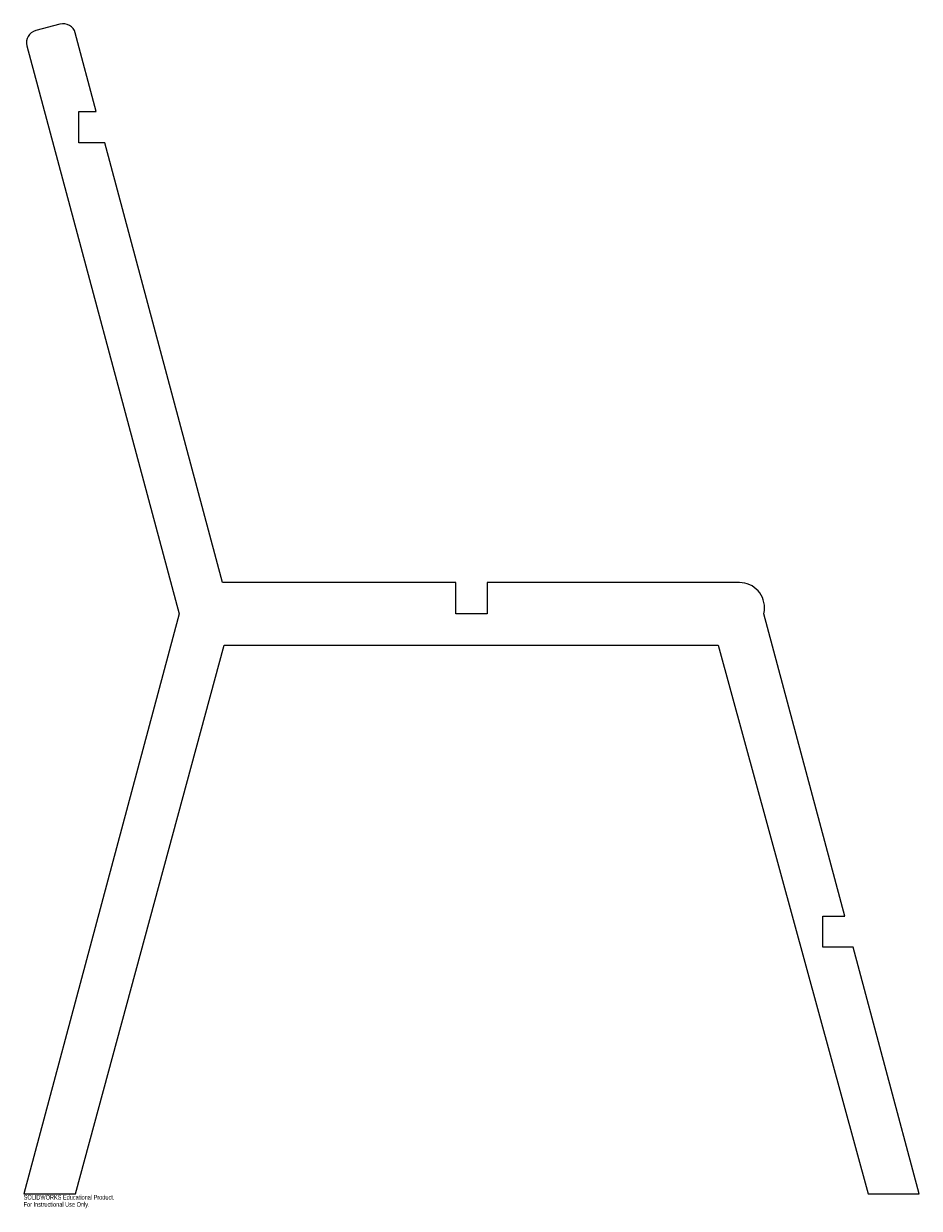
# Model space of a CAD drawing. Header units: inches. Extents: x 19.7 to 55.5, y -19.2 to 28.1.
import ezdxf

# ---------------------------------------------------------------- set-up
doc = ezdxf.new("R2010")
doc.units = ezdxf.units.IN
doc.header["$MEASUREMENT"] = 0
doc.styles.add('SLDTEXTSTYLE0', font='TXT', dxfattribs={"width": 0.7})

msp = doc.modelspace()

# ---------------------------------------------------------------- linework, layer by layer
at = {"color": 7, "linetype": 'Continuous', "lineweight": 25}
for p, q in [((21.152, 28.084), (20.186, 27.825)), ((22.607, 24.586), (21.764, 27.73)), ((19.832, 27.213), (25.915, 4.513)), ((21.906, 23.336), (21.906, 24.586)), ((21.906, 24.586), (22.607, 24.586)), ((22.942, 23.336), (21.906, 23.336)), ((27.651, 5.762), (22.942, 23.336)), ((36.986, 5.762), (27.651, 5.762)), ((36.986, 4.513), (36.986, 5.762)), ((48.328, 5.762), (38.236, 5.762)), ((38.236, 5.762), (38.236, 4.513)), ((25.915, 4.513), (19.703, -18.669)), ((38.236, 4.513), (36.986, 4.513)), ((49.307, 4.513), (49.322, 4.654)), ((52.543, -7.565), (49.307, 4.513)), ((21.777, -18.669), (27.717, 3.262)), ((27.717, 3.262), (47.469, 3.262)), ((47.469, 3.262), (53.478, -18.669)), ((51.659, -8.815), (51.659, -7.565)), ((51.659, -7.565), (52.543, -7.565)), ((52.878, -8.815), (51.659, -8.815)), ((55.518, -18.669), (52.878, -8.815)), ((19.703, -18.669), (21.777, -18.669)), ((53.478, -18.669), (55.518, -18.669))]:
    msp.add_line(p, q, dxfattribs=at)
for centre, radius, start, end in [((21.281, 27.601), 0.5, 15, 105), ((20.315, 27.342), 0.5, 105, 195), ((48.328, 4.762), 1, 353.8083, 90)]:
    msp.add_arc(centre, radius, start, end, dxfattribs=at)

# ---------------------------------------------------------------- texts
at = {"color": 7, "linetype": 'Continuous', "char_height": 0.1903, "attachment_point": 1, "style": 'SLDTEXTSTYLE0'}
for s, insert in [('SOLIDWORKS Educational Product.', (19.703, -18.709)), ('For Instructional Use Only.', (19.703, -18.995))]:
    msp.add_mtext(s, dxfattribs=dict(at, insert=insert))

doc.saveas('drawing.dxf')
